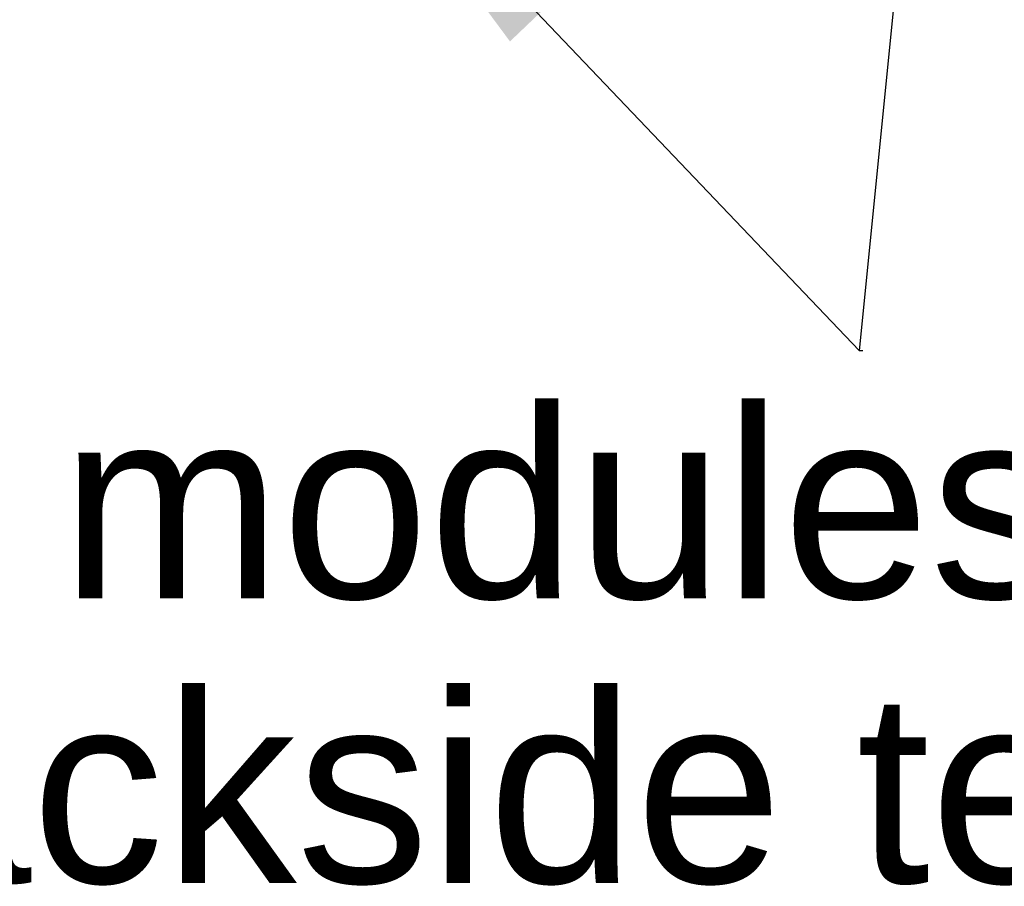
# Model space of a CAD drawing. Header units: millimetres. Extents: x 0 to 210, y 0 to 297.
# Tile 42 of 48: x 131 to 142, y 216 to 226. Entities that reach past the tile are written whole.
import ezdxf
from ezdxf.enums import TextEntityAlignment as Align

# ---------------------------------------------------------------- set-up
doc = ezdxf.new("R2010")
doc.units = ezdxf.units.MM
doc.header["$LTSCALE"] = 19.36
doc.layers.get('0').update_dxf_attribs({"linetype": 'CONTINUOUS'})
doc.layers.add('Z_NOTICE', color=7, linetype='CONTINUOUS')
doc.styles.get("Standard").update_dxf_attribs({"font": 'txt', "width": 0.7})
doc.styles.add('TEXTSTYLE_3', font='helveticaneueltw1g-ltcn.otf')
doc.dimstyles.get("Standard").update_dxf_attribs({"dimtxt": 3.5, "dimasz": 3.5, "dimexe": 1.5, "dimexo": 0, "dimtad": 1, "dimdsep": 46, "dimtxsty": 'STANDARD', "dimblk": '_FILLED', "dimblk1": '_FILLED', "dimblk2": '_FILLED', "dimcen": 0.09, "dimclrt": 5, "dimazin": 2, "dimtol": 1, "dimtp": 0.05, "dimtm": 0.05, "dimtfac": 1, "dimtofl": 0, "dimtmove": 0, "dimatfit": 3, "dimldrblk": '_FILLED', "dimfxl": 1, "dimtolj": 1, "dimarcsym": 0})

# ---------------------------------------------------------------- blocks, each defined once
blk = doc.blocks.new('_FILLED')
at = {"color": 0, "linetype": 'BYBLOCK'}
blk.add_solid([(0, 0), (-1, 0.125), (-1, -0.125)], dxfattribs=at)

msp = doc.modelspace()

# ---------------------------------------------------------------- texts
at = {"layer": 'Z_NOTICE', "color": 5, "linetype": 'CONTINUOUS', "style": 'TEXTSTYLE_3'}
for s, p in [('modules with', (139.69679, 219.57952)), ('backside terminals', (139.69679, 216.42952))]:
    msp.add_text(s, height=2.1, dxfattribs=at).set_placement(p, align=Align.CENTER)

# ---------------------------------------------------------------- leaders
at = {"layer": 'Z_NOTICE', "color": 2, "linetype": 'CONTINUOUS'}
for points in [[(141.20546, 234.66083), (139.97634, 222.32101), (140.01607, 222.32101)], [(134.01125, 228.57715), (139.97634, 222.32101), (140.01607, 222.32101)]]:
    msp.add_leader(points, dimstyle='STANDARD', override={"dimtad": 0}, dxfattribs=at)

doc.saveas('drawing.dxf')
